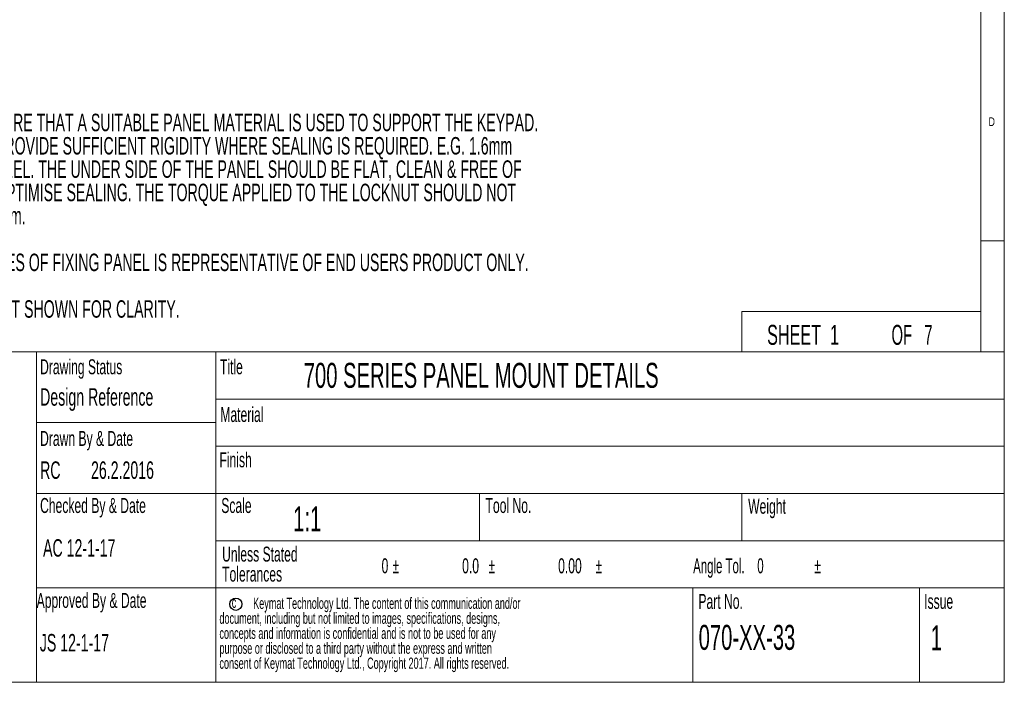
# Model space of a CAD drawing. Header units: millimetres. Extents: x 5 to 415, y 5 to 292.
# Tile 7 of 10: x 206 to 415, y 5 to 145. Entities that reach past the tile are written whole.
import ezdxf

# ---------------------------------------------------------------- set-up
doc = ezdxf.new("R2010")
doc.units = ezdxf.units.MM
doc.styles.add('SLDTEXTSTYLE0', font='TXT', dxfattribs={"width": 0.605})
doc.styles.add('SLDTEXTSTYLE1', font='TXT', dxfattribs={"width": 0.75})
doc.styles.add('SLDTEXTSTYLE2', font='TXT', dxfattribs={"width": 0.567742})
doc.styles.add('SLDTEXTSTYLE3', font='TXT', dxfattribs={"width": 0.57})
doc.styles.add('SLDTEXTSTYLE5', font='TXT', dxfattribs={"width": 0.5525})

# ---------------------------------------------------------------- blocks, each defined once
blk = doc.blocks.new('SW_NOTE_0')
at = {"color": 0, "linetype": 'Continuous', "lineweight": 0, "char_height": 3.7042, "attachment_point": 1, "style": 'SLDTEXTSTYLE0'}
for s, insert in [('PLEASE ENSURE THAT A SUITABLE PANEL MATERIAL IS USED TO SUPPORT THE KEYPAD.', (0, 4.76)), ('THIS MUST PROVIDE SUFFICIENT RIGIDITY WHERE SEALING IS REQUIRED. E.G. 1.6mm', (0, -0.18)), ('TO 2.0mm STEEL. THE UNDER SIDE OF THE PANEL SHOULD BE FLAT, CLEAN & FREE OF', (0, -5.12)), ('DEBRIS TO OPTIMISE SEALING. THE TORQUE APPLIED TO THE LOCKNUT SHOULD NOT', (0, -10.06)), ('EXCEED 50cNm.', (0, -15)), ('OVERALL SIZES OF FIXING PANEL IS REPRESENTATIVE OF END USERS PRODUCT ONLY.', (0, -24.87)), ('KEY TILES NOT SHOWN FOR CLARITY.', (0, -34.75))]:
    blk.add_mtext(s, dxfattribs=dict(at, insert=insert))
blk = doc.blocks.new('SW_NOTE_1')
at = {"color": 0, "linetype": 'Continuous', "lineweight": 0, "attachment_point": 1}
for s, insert, char_height, style in [('Storm Interface', (0, 3.4), 2.6458, 'SLDTEXTSTYLE0'), ('14 Bentinck Court', (0, -0.13), 2.6458, 'SLDTEXTSTYLE0'), ('Bentinck Road', (0, -3.66), 2.6458, 'SLDTEXTSTYLE0'), ('West Drayton', (0, -7.18), 2.6458, 'SLDTEXTSTYLE0'), ('Middlesex', (0, -10.71), 2.646, 'SLDTEXTSTYLE0'), ('UB7 7RQ. England', (0, -14.24), 2.6458, 'SLDTEXTSTYLE0'), ('tel:        +44 (0) 1895 431421', (0, -21.29), 2.6458, 'SLDTEXTSTYLE2'), ('fax:       +44 (0) 1895 431132', (0, -24.82), 2.6458, 'SLDTEXTSTYLE3'), ('email:sales@storm-interface.com', (0, -28.35), 2.6458, 'SLDTEXTSTYLE0'), ('website:www.storm-interface.com', (0, -31.88), 2.6458, 'SLDTEXTSTYLE0')]:
    blk.add_mtext(s, dxfattribs=dict(at, insert=insert, char_height=char_height, style=style))
blk = doc.blocks.new('SW_NOTE_2')
at = {"color": 0, "linetype": 'Continuous', "lineweight": 0, "char_height": 3.175, "attachment_point": 1, "style": 'SLDTEXTSTYLE0'}
for s, insert in [('Unless Stated', (0, 4.08)), ('Tolerances', (0, -0.15))]:
    blk.add_mtext(s, dxfattribs=dict(at, insert=insert))
blk = doc.blocks.new('SW_NOTE_3')
at = {"color": 0, "linetype": 'Continuous', "lineweight": 0, "attachment_point": 1}
for s, insert, char_height, style in [('%%p', (2.32, 4.08), 3.175, 'SLDTEXTSTYLE0'), ('%%p', (22.65, 4.08), 3.175, 'SLDTEXTSTYLE0'), ('%%p', (45.31, 4.08), 3.175, 'SLDTEXTSTYLE0'), ('Angle Tol.    0', (66, 4.08), 3.175, 'SLDTEXTSTYLE3'), ('%%p', (91.65, 4.08), 3.175, 'SLDTEXTSTYLE0'), ('0', (0, 4.08), 3.17, 'SLDTEXTSTYLE0'), ('0.0', (17.07, 4.08), 3.175, 'SLDTEXTSTYLE0'), ('0.00', (37.4, 4.08), 3.175, 'SLDTEXTSTYLE0')]:
    blk.add_mtext(s, dxfattribs=dict(at, insert=insert, char_height=char_height, style=style))
blk = doc.blocks.new('SW_NOTE_4')
at = {"color": 0, "linetype": 'Continuous', "lineweight": 0, "char_height": 2.3813, "attachment_point": 1, "style": 'SLDTEXTSTYLE0'}
for s, insert in [('Keymat Technology Ltd. The content of this communication and/or', (7.14, 3.06)), ('document, including but not limited to images, specifications, designs,', (0, -0.11)), ('concepts and information is confidential and is not to be used for any', (0, -3.29)), ('purpose or disclosed to a third party without the express and written', (0, -6.46)), ('consent of Keymat Technology Ltd., Copyright 2017. All rights reserved.', (0, -9.64))]:
    blk.add_mtext(s, dxfattribs=dict(at, insert=insert))

msp = doc.modelspace()

# ---------------------------------------------------------------- linework, layer by layer
at = {"color": 7, "linetype": 'Continuous', "lineweight": 18}
for p, q in [((415, 5), (415, 292)), ((410, 287), (410, 75)), ((410, 98.5), (415, 98.5)), ((410, 83.58), (359.4, 83.58)), ((359.4, 83.58), (359.4, 75)), ((415, 75), (155, 75)), ((210, 75), (210, 5)), ((248, 75), (248, 5)), ((248, 65), (415, 65)), ((210, 60), (248, 60)), ((248, 55), (415, 55)), ((210, 45), (415, 45)), ((303.8, 45), (303.8, 35)), ((359.4, 45), (359.4, 35)), ((248, 35), (415, 35)), ((210, 25), (248, 25)), ((248, 25), (415, 25)), ((349, 25), (349, 5)), ((397, 25), (397, 5)), ((5, 5), (415, 5))]:
    msp.add_line(p, q, dxfattribs=at)
at = {"color": 7, "linetype": 'Continuous', "lineweight": 25}
msp.add_circle((252.22, 21.53), 1.3, dxfattribs=at)

# ---------------------------------------------------------------- block references
at = {"color": 7, "linetype": 'Continuous', "lineweight": 0}
for name, p in [('SW_NOTE_0', (184.21, 120.68)), ('SW_NOTE_1', (156.73, 44.97)), ('SW_NOTE_2', (249.31, 29.66)), ('SW_NOTE_3', (283.09, 27.18)), ('SW_NOTE_4', (248.74, 19.88))]:
    msp.add_blockref(name, p, dxfattribs=at)

# ---------------------------------------------------------------- texts
at = {"color": 7, "linetype": 'Continuous', "lineweight": 0, "attachment_point": 1}
for s, insert, char_height, style in [('D', (411.67, 124.67), 1.85, 'SLDTEXTSTYLE1'), ('SHEET  1', (364.76, 80.72), 4.233, 'SLDTEXTSTYLE0'), ('OF   7', (391.11, 80.72), 4.233, 'SLDTEXTSTYLE5'), ('Drawing Status', (210.75, 73.42), 3.175, 'SLDTEXTSTYLE0'), ('Title', (248.85, 73.42), 3.175, 'SLDTEXTSTYLE0'), ('700 SERIES PANEL MOUNT DETAILS', (266.6, 72.67), 5.2917, 'SLDTEXTSTYLE0'), ('Design Reference', (210.75, 67.3), 3.7042, 'SLDTEXTSTYLE0'), ('Material', (248.93, 63.32), 3.175, 'SLDTEXTSTYLE0'), ('Drawn By & Date', (210.75, 58.24), 3.175, 'SLDTEXTSTYLE0'), ('Finish', (248.74, 53.72), 3.175, 'SLDTEXTSTYLE0'), ('RC', (210.75, 51.8), 3.704, 'SLDTEXTSTYLE0'), ('26.2.2016', (221.54, 51.8), 3.704, 'SLDTEXTSTYLE0'), ('Checked By & Date', (210.75, 44.04), 3.175, 'SLDTEXTSTYLE0'), ('Scale', (249.13, 44.04), 3.175, 'SLDTEXTSTYLE0'), ('Tool No.', (305.11, 44.04), 3.175, 'SLDTEXTSTYLE0'), ('Weight', (360.74, 43.88), 3.175, 'SLDTEXTSTYLE0'), ('1:1', (264.36, 42.27), 5.292, 'SLDTEXTSTYLE0'), ('AC 12-1-17', (211.38, 35.32), 3.704, 'SLDTEXTSTYLE0'), ('Approved By & Date', (210.02, 23.93), 3.175, 'SLDTEXTSTYLE0'), ('Part No.', (350.2, 23.73), 3.175, 'SLDTEXTSTYLE0'), ('Issue', (398.03, 23.73), 3.175, 'SLDTEXTSTYLE0'), ('c', (251.35, 23.15), 2.38, 'SLDTEXTSTYLE0'), ('070-XX-33', (350.25, 17.17), 5.292, 'SLDTEXTSTYLE0'), ('1', (399.41, 17.07), 5.29, 'SLDTEXTSTYLE0'), ('JS 12-1-17', (210.69, 15.24), 3.704, 'SLDTEXTSTYLE0')]:
    msp.add_mtext(s, dxfattribs=dict(at, insert=insert, char_height=char_height, style=style))

doc.saveas('drawing.dxf')
